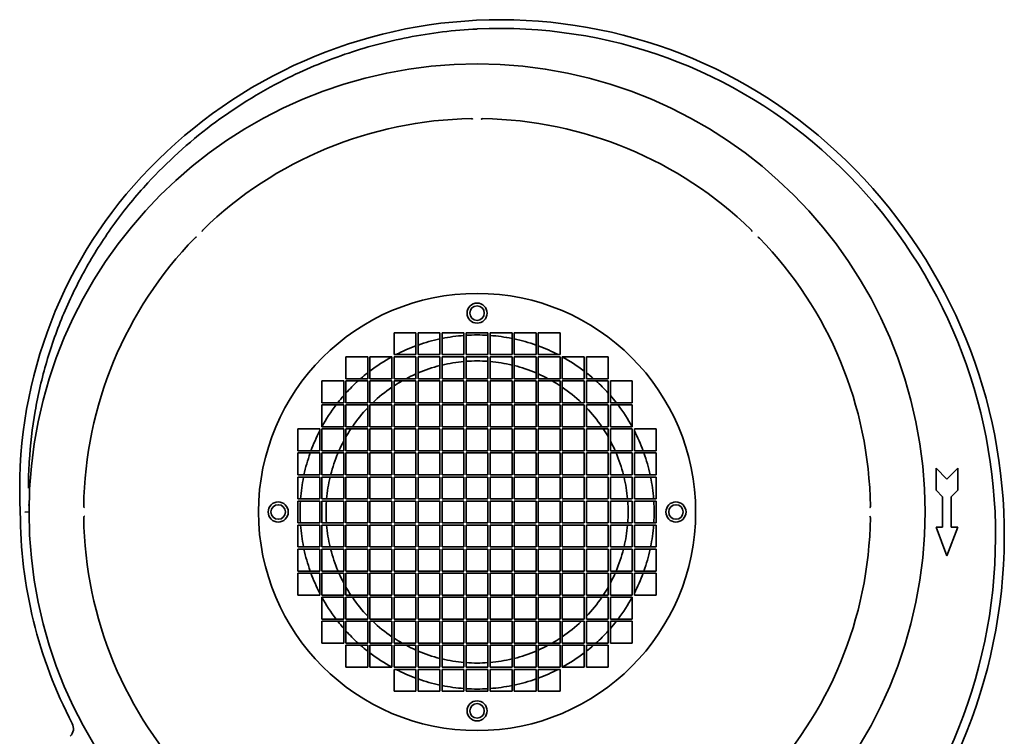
# Model space of a CAD drawing. Header units: millimetres. Extents: x 194 to 646, y 39 to 555.
# Tile 2 of 2: x 196 to 646, y 227 to 555. Entities that reach past the tile are written whole.
import ezdxf

# ---------------------------------------------------------------- set-up
doc = ezdxf.new("R2010")
doc.units = ezdxf.units.MM
doc.header["$LTSCALE"] = 2
doc.layers.add('Krawędzie widoczne(ISO)', color=7, linetype='Continuous', lineweight=35, true_color=0x262659)

msp = doc.modelspace()

# ---------------------------------------------------------------- linework, layer by layer
at = {"layer": 'Krawędzie widoczne(ISO)'}
for p, q in [((366.88, 411.37), (376.88, 411.37)), ((366.88, 401.37), (366.88, 411.37)), ((376.88, 411.37), (376.88, 401.37)), ((377.88, 411.37), (387.88, 411.37)), ((377.88, 401.37), (377.88, 411.37)), ((387.88, 411.37), (387.88, 401.37)), ((388.88, 411.37), (398.88, 411.37)), ((388.88, 401.37), (388.88, 411.37)), ((398.88, 411.37), (398.88, 401.37)), ((399.88, 411.37), (409.88, 411.37)), ((399.88, 401.37), (399.88, 411.37)), ((409.88, 411.37), (409.88, 401.37)), ((410.88, 411.37), (420.88, 411.37)), ((410.88, 401.37), (410.88, 411.37)), ((420.88, 411.37), (420.88, 401.37)), ((421.88, 411.37), (431.88, 411.37)), ((421.88, 401.37), (421.88, 411.37)), ((431.88, 411.37), (431.88, 401.37)), ((432.88, 411.37), (442.88, 411.37)), ((432.88, 401.37), (432.88, 411.37)), ((442.88, 411.37), (442.88, 401.37)), ((376.88, 401.37), (366.88, 401.37)), ((387.88, 401.37), (377.88, 401.37)), ((398.88, 401.37), (388.88, 401.37)), ((409.88, 401.37), (399.88, 401.37)), ((420.88, 401.37), (410.88, 401.37)), ((431.88, 401.37), (421.88, 401.37)), ((442.88, 401.37), (432.88, 401.37)), ((344.88, 400.37), (354.88, 400.37)), ((344.88, 390.37), (344.88, 400.37)), ((354.88, 400.37), (354.88, 390.37)), ((355.88, 400.37), (365.88, 400.37)), ((355.88, 390.37), (355.88, 400.37)), ((365.88, 400.37), (365.88, 390.37)), ((366.88, 400.37), (376.88, 400.37)), ((366.88, 390.37), (366.88, 400.37)), ((376.88, 400.37), (376.88, 390.37)), ((377.88, 390.37), (377.88, 400.37)), ((377.88, 400.37), (387.88, 400.37)), ((387.88, 400.37), (387.88, 390.37)), ((388.88, 400.37), (398.88, 400.37)), ((388.88, 390.37), (388.88, 400.37)), ((398.88, 400.37), (398.88, 390.37)), ((399.88, 400.37), (409.88, 400.37)), ((399.88, 390.37), (399.88, 400.37)), ((409.88, 400.37), (409.88, 390.37)), ((410.88, 400.37), (420.88, 400.37)), ((410.88, 390.37), (410.88, 400.37)), ((420.88, 400.37), (420.88, 390.37)), ((421.88, 400.37), (431.88, 400.37)), ((421.88, 390.37), (421.88, 400.37)), ((431.88, 400.37), (431.88, 390.37)), ((432.88, 400.37), (442.88, 400.37)), ((432.88, 390.37), (432.88, 400.37)), ((442.88, 400.37), (442.88, 390.37)), ((443.88, 400.37), (453.88, 400.37)), ((443.88, 390.37), (443.88, 400.37)), ((453.88, 400.37), (453.88, 390.37)), ((454.88, 400.37), (464.88, 400.37)), ((454.88, 390.37), (454.88, 400.37)), ((464.88, 400.37), (464.88, 390.37)), ((333.88, 389.37), (343.88, 389.37)), ((333.88, 379.37), (333.88, 389.37)), ((343.88, 389.37), (343.88, 379.37)), ((354.88, 390.37), (344.88, 390.37)), ((344.88, 389.37), (354.88, 389.37)), ((344.88, 379.37), (344.88, 389.37)), ((354.88, 389.37), (354.88, 379.37)), ((365.88, 390.37), (355.88, 390.37)), ((355.88, 389.37), (365.88, 389.37)), ((355.88, 379.37), (355.88, 389.37)), ((365.88, 389.37), (365.88, 379.37)), ((376.88, 390.37), (366.88, 390.37)), ((366.88, 389.37), (376.88, 389.37)), ((366.88, 379.37), (366.88, 389.37)), ((376.88, 389.37), (376.88, 379.37)), ((387.88, 390.37), (377.88, 390.37)), ((377.88, 389.37), (387.88, 389.37)), ((377.88, 379.37), (377.88, 389.37)), ((387.88, 389.37), (387.88, 379.37)), ((398.88, 390.37), (388.88, 390.37)), ((388.88, 389.37), (398.88, 389.37)), ((388.88, 379.37), (388.88, 389.37)), ((398.88, 389.37), (398.88, 379.37)), ((409.88, 390.37), (399.88, 390.37)), ((399.88, 389.37), (409.88, 389.37)), ((399.88, 379.37), (399.88, 389.37)), ((409.88, 389.37), (409.88, 379.37)), ((420.88, 390.37), (410.88, 390.37)), ((410.88, 389.37), (420.88, 389.37)), ((410.88, 379.37), (410.88, 389.37)), ((420.88, 389.37), (420.88, 379.37)), ((431.88, 390.37), (421.88, 390.37)), ((421.88, 389.37), (431.88, 389.37)), ((421.88, 379.37), (421.88, 389.37)), ((431.88, 389.37), (431.88, 379.37)), ((442.88, 390.37), (432.88, 390.37)), ((432.88, 389.37), (442.88, 389.37)), ((432.88, 379.37), (432.88, 389.37)), ((442.88, 389.37), (442.88, 379.37)), ((453.88, 390.37), (443.88, 390.37)), ((443.88, 389.37), (453.88, 389.37)), ((443.88, 379.37), (443.88, 389.37)), ((453.88, 389.37), (453.88, 379.37)), ((464.88, 390.37), (454.88, 390.37)), ((454.88, 389.37), (464.88, 389.37)), ((454.88, 379.37), (454.88, 389.37)), ((464.88, 389.37), (464.88, 379.37)), ((465.88, 389.37), (475.88, 389.37)), ((465.88, 379.37), (465.88, 389.37)), ((475.88, 389.37), (475.88, 379.37)), ((343.88, 379.37), (333.88, 379.37)), ((354.88, 379.37), (344.88, 379.37)), ((365.88, 379.37), (355.88, 379.37)), ((376.88, 379.37), (366.88, 379.37)), ((387.88, 379.37), (377.88, 379.37)), ((398.88, 379.37), (388.88, 379.37)), ((409.88, 379.37), (399.88, 379.37)), ((420.88, 379.37), (410.88, 379.37)), ((431.88, 379.37), (421.88, 379.37)), ((442.88, 379.37), (432.88, 379.37)), ((453.88, 379.37), (443.88, 379.37)), ((464.88, 379.37), (454.88, 379.37)), ((475.88, 379.37), (465.88, 379.37)), ((333.88, 368.37), (333.88, 378.37)), ((333.88, 378.37), (343.88, 378.37)), ((343.88, 378.37), (343.88, 368.37)), ((344.88, 378.37), (354.88, 378.37)), ((344.88, 368.37), (344.88, 378.37)), ((354.88, 378.37), (354.88, 368.37)), ((355.88, 378.37), (365.88, 378.37)), ((355.88, 368.37), (355.88, 378.37)), ((365.88, 378.37), (365.88, 368.37)), ((366.88, 378.37), (376.88, 378.37)), ((366.88, 368.37), (366.88, 378.37)), ((376.88, 378.37), (376.88, 368.37)), ((377.88, 378.37), (387.88, 378.37)), ((377.88, 368.37), (377.88, 378.37)), ((387.88, 378.37), (387.88, 368.37)), ((388.88, 378.37), (398.88, 378.37)), ((388.88, 368.37), (388.88, 378.37)), ((398.88, 378.37), (398.88, 368.37)), ((399.88, 378.37), (409.88, 378.37)), ((399.88, 368.37), (399.88, 378.37)), ((409.88, 378.37), (409.88, 368.37)), ((410.88, 378.37), (420.88, 378.37)), ((410.88, 368.37), (410.88, 378.37)), ((420.88, 378.37), (420.88, 368.37)), ((421.88, 378.37), (431.88, 378.37)), ((421.88, 368.37), (421.88, 378.37)), ((431.88, 378.37), (431.88, 368.37)), ((432.88, 378.37), (442.88, 378.37)), ((432.88, 368.37), (432.88, 378.37)), ((442.88, 378.37), (442.88, 368.37)), ((443.88, 378.37), (453.88, 378.37)), ((443.88, 368.37), (443.88, 378.37)), ((453.88, 378.37), (453.88, 368.37)), ((454.88, 378.37), (464.88, 378.37)), ((454.88, 368.37), (454.88, 378.37)), ((464.88, 378.37), (464.88, 368.37)), ((465.88, 378.37), (475.88, 378.37)), ((465.88, 368.37), (465.88, 378.37)), ((475.88, 378.37), (475.88, 368.37)), ((322.88, 367.37), (332.88, 367.37)), ((322.88, 357.37), (322.88, 367.37)), ((332.88, 367.37), (332.88, 357.37)), ((343.88, 368.37), (333.88, 368.37)), ((333.88, 367.37), (343.88, 367.37)), ((333.88, 357.37), (333.88, 367.37)), ((343.88, 367.37), (343.88, 357.37)), ((354.88, 368.37), (344.88, 368.37)), ((344.88, 367.37), (354.88, 367.37)), ((344.88, 357.37), (344.88, 367.37)), ((354.88, 367.37), (354.88, 357.37)), ((365.88, 368.37), (355.88, 368.37)), ((355.88, 367.37), (365.88, 367.37)), ((355.88, 357.37), (355.88, 367.37)), ((365.88, 367.37), (365.88, 357.37)), ((376.88, 368.37), (366.88, 368.37)), ((366.88, 367.37), (376.88, 367.37)), ((366.88, 357.37), (366.88, 367.37)), ((376.88, 367.37), (376.88, 357.37)), ((387.88, 368.37), (377.88, 368.37)), ((377.88, 367.37), (387.88, 367.37)), ((377.88, 357.37), (377.88, 367.37)), ((387.88, 367.37), (387.88, 357.37)), ((398.88, 368.37), (388.88, 368.37)), ((388.88, 367.37), (398.88, 367.37)), ((388.88, 357.37), (388.88, 367.37)), ((398.88, 367.37), (398.88, 357.37)), ((409.88, 368.37), (399.88, 368.37)), ((399.88, 357.37), (399.88, 367.37)), ((399.88, 367.37), (409.88, 367.37)), ((409.88, 367.37), (409.88, 357.37)), ((420.88, 368.37), (410.88, 368.37)), ((410.88, 367.37), (420.88, 367.37)), ((410.88, 357.37), (410.88, 367.37)), ((420.88, 367.37), (420.88, 357.37)), ((431.88, 368.37), (421.88, 368.37)), ((421.88, 367.37), (431.88, 367.37)), ((421.88, 357.37), (421.88, 367.37)), ((431.88, 367.37), (431.88, 357.37)), ((442.88, 368.37), (432.88, 368.37)), ((432.88, 367.37), (442.88, 367.37)), ((432.88, 357.37), (432.88, 367.37)), ((442.88, 367.37), (442.88, 357.37)), ((453.88, 368.37), (443.88, 368.37)), ((443.88, 367.37), (453.88, 367.37)), ((443.88, 357.37), (443.88, 367.37)), ((453.88, 367.37), (453.88, 357.37)), ((464.88, 368.37), (454.88, 368.37)), ((454.88, 367.37), (464.88, 367.37)), ((454.88, 357.37), (454.88, 367.37)), ((464.88, 367.37), (464.88, 357.37)), ((475.88, 368.37), (465.88, 368.37)), ((465.88, 367.37), (475.88, 367.37)), ((465.88, 357.37), (465.88, 367.37)), ((475.88, 367.37), (475.88, 357.37)), ((476.88, 367.37), (486.88, 367.37)), ((476.88, 357.37), (476.88, 367.37)), ((486.88, 367.37), (486.88, 357.37)), ((332.88, 357.37), (322.88, 357.37)), ((322.88, 346.37), (322.88, 356.37)), ((322.88, 356.37), (332.88, 356.37)), ((332.88, 356.37), (332.88, 346.37)), ((343.88, 357.37), (333.88, 357.37)), ((333.88, 356.37), (343.88, 356.37)), ((333.88, 346.37), (333.88, 356.37)), ((343.88, 356.37), (343.88, 346.37)), ((354.88, 357.37), (344.88, 357.37)), ((344.88, 356.37), (354.88, 356.37)), ((344.88, 346.37), (344.88, 356.37)), ((354.88, 356.37), (354.88, 346.37)), ((365.88, 357.37), (355.88, 357.37)), ((355.88, 356.37), (365.88, 356.37)), ((355.88, 346.37), (355.88, 356.37)), ((365.88, 356.37), (365.88, 346.37)), ((376.88, 357.37), (366.88, 357.37)), ((366.88, 356.37), (376.88, 356.37)), ((366.88, 346.37), (366.88, 356.37)), ((376.88, 356.37), (376.88, 346.37)), ((387.88, 357.37), (377.88, 357.37)), ((377.88, 346.37), (377.88, 356.37)), ((377.88, 356.37), (387.88, 356.37)), ((387.88, 356.37), (387.88, 346.37)), ((398.88, 357.37), (388.88, 357.37)), ((388.88, 356.37), (398.88, 356.37)), ((388.88, 346.37), (388.88, 356.37)), ((398.88, 356.37), (398.88, 346.37)), ((409.88, 357.37), (399.88, 357.37)), ((399.88, 346.37), (399.88, 356.37)), ((399.88, 356.37), (409.88, 356.37)), ((409.88, 356.37), (409.88, 346.37)), ((420.88, 357.37), (410.88, 357.37)), ((410.88, 356.37), (420.88, 356.37)), ((410.88, 346.37), (410.88, 356.37)), ((420.88, 356.37), (420.88, 346.37)), ((431.88, 357.37), (421.88, 357.37)), ((421.88, 356.37), (431.88, 356.37)), ((421.88, 346.37), (421.88, 356.37)), ((431.88, 356.37), (431.88, 346.37)), ((442.88, 357.37), (432.88, 357.37)), ((432.88, 356.37), (442.88, 356.37)), ((432.88, 346.37), (432.88, 356.37)), ((442.88, 356.37), (442.88, 346.37)), ((453.88, 357.37), (443.88, 357.37)), ((443.88, 356.37), (453.88, 356.37)), ((443.88, 346.37), (443.88, 356.37)), ((453.88, 356.37), (453.88, 346.37)), ((464.88, 357.37), (454.88, 357.37)), ((454.88, 356.37), (464.88, 356.37)), ((454.88, 346.37), (454.88, 356.37)), ((464.88, 356.37), (464.88, 346.37)), ((475.88, 357.37), (465.88, 357.37)), ((465.88, 356.37), (475.88, 356.37)), ((465.88, 346.37), (465.88, 356.37)), ((475.88, 356.37), (475.88, 346.37)), ((486.88, 357.37), (476.88, 357.37)), ((476.88, 356.37), (486.88, 356.37)), ((476.88, 346.37), (476.88, 356.37)), ((486.88, 356.37), (486.88, 346.37)), ((614.88, 349.37), (614.88, 339.37)), ((619.88, 344.37), (614.88, 349.37)), ((624.88, 349.37), (619.88, 344.37)), ((624.88, 339.37), (624.88, 349.37)), ((332.88, 346.37), (322.88, 346.37)), ((322.88, 335.37), (322.88, 345.37)), ((322.88, 345.37), (332.88, 345.37)), ((332.88, 345.37), (332.88, 335.37)), ((343.88, 346.37), (333.88, 346.37)), ((333.88, 345.37), (343.88, 345.37)), ((333.88, 335.37), (333.88, 345.37)), ((343.88, 345.37), (343.88, 335.37)), ((354.88, 346.37), (344.88, 346.37)), ((344.88, 345.37), (354.88, 345.37)), ((344.88, 335.37), (344.88, 345.37)), ((354.88, 345.37), (354.88, 335.37)), ((365.88, 346.37), (355.88, 346.37)), ((355.88, 335.37), (355.88, 345.37)), ((355.88, 345.37), (365.88, 345.37)), ((365.88, 345.37), (365.88, 335.37)), ((376.88, 346.37), (366.88, 346.37)), ((366.88, 335.37), (366.88, 345.37)), ((366.88, 345.37), (376.88, 345.37)), ((376.88, 345.37), (376.88, 335.37)), ((387.88, 346.37), (377.88, 346.37)), ((377.88, 335.37), (377.88, 345.37)), ((377.88, 345.37), (387.88, 345.37)), ((387.88, 345.37), (387.88, 335.37)), ((398.88, 346.37), (388.88, 346.37)), ((388.88, 345.37), (398.88, 345.37)), ((388.88, 335.37), (388.88, 345.37)), ((398.88, 345.37), (398.88, 335.37)), ((409.88, 346.37), (399.88, 346.37)), ((399.88, 335.37), (399.88, 345.37)), ((399.88, 345.37), (409.88, 345.37)), ((409.88, 345.37), (409.88, 335.37)), ((420.88, 346.37), (410.88, 346.37)), ((410.88, 345.37), (420.88, 345.37)), ((410.88, 335.37), (410.88, 345.37)), ((420.88, 345.37), (420.88, 335.37)), ((431.88, 346.37), (421.88, 346.37)), ((421.88, 345.37), (431.88, 345.37)), ((421.88, 335.37), (421.88, 345.37)), ((431.88, 345.37), (431.88, 335.37)), ((442.88, 346.37), (432.88, 346.37)), ((432.88, 345.37), (442.88, 345.37)), ((432.88, 335.37), (432.88, 345.37)), ((442.88, 345.37), (442.88, 335.37)), ((453.88, 346.37), (443.88, 346.37)), ((443.88, 345.37), (453.88, 345.37)), ((443.88, 335.37), (443.88, 345.37)), ((453.88, 345.37), (453.88, 335.37)), ((464.88, 346.37), (454.88, 346.37)), ((454.88, 345.37), (464.88, 345.37)), ((454.88, 335.37), (454.88, 345.37)), ((464.88, 345.37), (464.88, 335.37)), ((475.88, 346.37), (465.88, 346.37)), ((465.88, 345.37), (475.88, 345.37)), ((465.88, 335.37), (465.88, 345.37)), ((475.88, 345.37), (475.88, 335.37)), ((486.88, 346.37), (476.88, 346.37)), ((476.88, 345.37), (486.88, 345.37)), ((476.88, 335.37), (476.88, 345.37)), ((486.88, 345.37), (486.88, 335.37)), ((614.88, 339.37), (617.88, 336.37)), ((621.88, 336.37), (624.88, 339.37)), ((332.88, 335.37), (322.88, 335.37)), ((322.88, 334.37), (332.88, 334.37)), ((322.88, 324.37), (322.88, 334.37)), ((332.88, 334.37), (332.88, 324.37)), ((343.88, 335.37), (333.88, 335.37)), ((333.88, 334.37), (343.88, 334.37)), ((333.88, 324.37), (333.88, 334.37)), ((343.88, 334.37), (343.88, 324.37)), ((354.88, 335.37), (344.88, 335.37)), ((344.88, 334.37), (354.88, 334.37)), ((344.88, 324.37), (344.88, 334.37)), ((354.88, 334.37), (354.88, 324.37)), ((365.88, 335.37), (355.88, 335.37)), ((355.88, 334.37), (365.88, 334.37)), ((355.88, 324.37), (355.88, 334.37)), ((365.88, 334.37), (365.88, 324.37)), ((376.88, 335.37), (366.88, 335.37)), ((366.88, 334.37), (376.88, 334.37)), ((366.88, 324.37), (366.88, 334.37)), ((376.88, 334.37), (376.88, 324.37)), ((387.88, 335.37), (377.88, 335.37)), ((377.88, 324.37), (377.88, 334.37)), ((377.88, 334.37), (387.88, 334.37)), ((387.88, 334.37), (387.88, 324.37)), ((398.88, 335.37), (388.88, 335.37)), ((388.88, 324.37), (388.88, 334.37)), ((388.88, 334.37), (398.88, 334.37)), ((398.88, 334.37), (398.88, 324.37)), ((409.88, 335.37), (399.88, 335.37)), ((399.88, 334.37), (409.88, 334.37)), ((399.88, 324.37), (399.88, 334.37)), ((409.88, 334.37), (409.88, 324.37)), ((420.88, 335.37), (410.88, 335.37)), ((410.88, 324.37), (410.88, 334.37)), ((410.88, 334.37), (420.88, 334.37)), ((420.88, 334.37), (420.88, 324.37)), ((431.88, 335.37), (421.88, 335.37)), ((421.88, 324.37), (421.88, 334.37)), ((421.88, 334.37), (431.88, 334.37)), ((431.88, 334.37), (431.88, 324.37)), ((442.88, 335.37), (432.88, 335.37)), ((432.88, 324.37), (432.88, 334.37)), ((432.88, 334.37), (442.88, 334.37)), ((442.88, 334.37), (442.88, 324.37)), ((453.88, 335.37), (443.88, 335.37)), ((443.88, 324.37), (443.88, 334.37)), ((443.88, 334.37), (453.88, 334.37)), ((453.88, 334.37), (453.88, 324.37)), ((464.88, 335.37), (454.88, 335.37)), ((454.88, 324.37), (454.88, 334.37)), ((454.88, 334.37), (464.88, 334.37)), ((464.88, 334.37), (464.88, 324.37)), ((475.88, 335.37), (465.88, 335.37)), ((465.88, 334.37), (475.88, 334.37)), ((465.88, 324.37), (465.88, 334.37)), ((475.88, 334.37), (475.88, 324.37)), ((486.88, 335.37), (476.88, 335.37)), ((476.88, 324.37), (476.88, 334.37)), ((476.88, 334.37), (486.88, 334.37)), ((486.88, 334.37), (486.88, 324.37)), ((617.88, 336.37), (617.88, 322.37)), ((621.88, 322.37), (621.88, 336.37)), ((197.88, 329.32), (199.88, 329.37)), ((332.88, 324.37), (322.88, 324.37)), ((322.88, 313.37), (322.88, 323.37)), ((322.88, 323.37), (332.88, 323.37)), ((332.88, 323.37), (332.88, 313.37)), ((343.88, 324.37), (333.88, 324.37)), ((333.88, 313.37), (333.88, 323.37)), ((333.88, 323.37), (343.88, 323.37)), ((343.88, 323.37), (343.88, 313.37)), ((354.88, 324.37), (344.88, 324.37)), ((344.88, 323.37), (354.88, 323.37)), ((344.88, 313.37), (344.88, 323.37)), ((354.88, 323.37), (354.88, 313.37)), ((365.88, 324.37), (355.88, 324.37)), ((355.88, 323.37), (365.88, 323.37)), ((355.88, 313.37), (355.88, 323.37)), ((365.88, 323.37), (365.88, 313.37)), ((376.88, 324.37), (366.88, 324.37)), ((366.88, 323.37), (376.88, 323.37)), ((366.88, 313.37), (366.88, 323.37)), ((376.88, 323.37), (376.88, 313.37)), ((387.88, 324.37), (377.88, 324.37)), ((377.88, 313.37), (377.88, 323.37)), ((377.88, 323.37), (387.88, 323.37)), ((387.88, 323.37), (387.88, 313.37)), ((398.88, 324.37), (388.88, 324.37)), ((388.88, 313.37), (388.88, 323.37)), ((388.88, 323.37), (398.88, 323.37)), ((398.88, 323.37), (398.88, 313.37)), ((409.88, 324.37), (399.88, 324.37)), ((399.88, 323.37), (409.88, 323.37)), ((399.88, 313.37), (399.88, 323.37)), ((409.88, 323.37), (409.88, 313.37)), ((420.88, 324.37), (410.88, 324.37)), ((410.88, 313.37), (410.88, 323.37)), ((410.88, 323.37), (420.88, 323.37)), ((420.88, 323.37), (420.88, 313.37)), ((431.88, 324.37), (421.88, 324.37)), ((421.88, 313.37), (421.88, 323.37)), ((421.88, 323.37), (431.88, 323.37)), ((431.88, 323.37), (431.88, 313.37)), ((442.88, 324.37), (432.88, 324.37)), ((432.88, 313.37), (432.88, 323.37)), ((432.88, 323.37), (442.88, 323.37)), ((442.88, 323.37), (442.88, 313.37)), ((453.88, 324.37), (443.88, 324.37)), ((443.88, 313.37), (443.88, 323.37)), ((443.88, 323.37), (453.88, 323.37)), ((453.88, 323.37), (453.88, 313.37)), ((464.88, 324.37), (454.88, 324.37)), ((454.88, 313.37), (454.88, 323.37)), ((454.88, 323.37), (464.88, 323.37)), ((464.88, 323.37), (464.88, 313.37)), ((475.88, 324.37), (465.88, 324.37)), ((465.88, 313.37), (465.88, 323.37)), ((465.88, 323.37), (475.88, 323.37)), ((475.88, 323.37), (475.88, 313.37)), ((486.88, 324.37), (476.88, 324.37)), ((476.88, 313.37), (476.88, 323.37)), ((476.88, 323.37), (486.88, 323.37)), ((486.88, 323.37), (486.88, 313.37)), ((617.88, 322.37), (614.88, 322.37)), ((614.88, 322.37), (619.88, 309.37)), ((619.88, 309.37), (624.88, 322.37)), ((624.88, 322.37), (621.88, 322.37)), ((332.88, 313.37), (322.88, 313.37)), ((322.88, 302.37), (322.88, 312.37)), ((322.88, 312.37), (332.88, 312.37)), ((332.88, 312.37), (332.88, 302.37)), ((343.88, 313.37), (333.88, 313.37)), ((333.88, 312.37), (343.88, 312.37)), ((333.88, 302.37), (333.88, 312.37)), ((343.88, 312.37), (343.88, 302.37)), ((354.88, 313.37), (344.88, 313.37)), ((344.88, 312.37), (354.88, 312.37)), ((344.88, 302.37), (344.88, 312.37)), ((354.88, 312.37), (354.88, 302.37)), ((365.88, 313.37), (355.88, 313.37)), ((355.88, 302.37), (355.88, 312.37)), ((355.88, 312.37), (365.88, 312.37)), ((365.88, 312.37), (365.88, 302.37)), ((376.88, 313.37), (366.88, 313.37)), ((366.88, 302.37), (366.88, 312.37)), ((366.88, 312.37), (376.88, 312.37)), ((376.88, 312.37), (376.88, 302.37)), ((387.88, 313.37), (377.88, 313.37)), ((377.88, 302.37), (377.88, 312.37)), ((377.88, 312.37), (387.88, 312.37)), ((387.88, 312.37), (387.88, 302.37)), ((398.88, 313.37), (388.88, 313.37)), ((388.88, 312.37), (398.88, 312.37)), ((388.88, 302.37), (388.88, 312.37)), ((398.88, 312.37), (398.88, 302.37)), ((409.88, 313.37), (399.88, 313.37)), ((399.88, 312.37), (409.88, 312.37)), ((399.88, 302.37), (399.88, 312.37)), ((409.88, 312.37), (409.88, 302.37)), ((420.88, 313.37), (410.88, 313.37)), ((410.88, 302.37), (410.88, 312.37)), ((410.88, 312.37), (420.88, 312.37)), ((420.88, 312.37), (420.88, 302.37)), ((431.88, 313.37), (421.88, 313.37)), ((421.88, 302.37), (421.88, 312.37)), ((421.88, 312.37), (431.88, 312.37)), ((431.88, 312.37), (431.88, 302.37)), ((442.88, 313.37), (432.88, 313.37)), ((432.88, 302.37), (432.88, 312.37)), ((432.88, 312.37), (442.88, 312.37)), ((442.88, 312.37), (442.88, 302.37)), ((453.88, 313.37), (443.88, 313.37)), ((443.88, 302.37), (443.88, 312.37)), ((443.88, 312.37), (453.88, 312.37)), ((453.88, 312.37), (453.88, 302.37)), ((464.88, 313.37), (454.88, 313.37)), ((454.88, 302.37), (454.88, 312.37)), ((454.88, 312.37), (464.88, 312.37)), ((464.88, 312.37), (464.88, 302.37)), ((475.88, 313.37), (465.88, 313.37)), ((465.88, 302.37), (465.88, 312.37)), ((465.88, 312.37), (475.88, 312.37)), ((475.88, 312.37), (475.88, 302.37)), ((486.88, 313.37), (476.88, 313.37)), ((476.88, 302.37), (476.88, 312.37)), ((476.88, 312.37), (486.88, 312.37)), ((486.88, 312.37), (486.88, 302.37)), ((332.88, 302.37), (322.88, 302.37)), ((343.88, 302.37), (333.88, 302.37)), ((354.88, 302.37), (344.88, 302.37)), ((365.88, 302.37), (355.88, 302.37)), ((376.88, 302.37), (366.88, 302.37)), ((387.88, 302.37), (377.88, 302.37)), ((398.88, 302.37), (388.88, 302.37)), ((409.88, 302.37), (399.88, 302.37)), ((420.88, 302.37), (410.88, 302.37)), ((431.88, 302.37), (421.88, 302.37)), ((442.88, 302.37), (432.88, 302.37)), ((453.88, 302.37), (443.88, 302.37)), ((464.88, 302.37), (454.88, 302.37)), ((475.88, 302.37), (465.88, 302.37)), ((486.88, 302.37), (476.88, 302.37)), ((322.88, 291.37), (322.88, 301.37)), ((322.88, 301.37), (332.88, 301.37)), ((332.88, 301.37), (332.88, 291.37)), ((333.88, 291.37), (333.88, 301.37)), ((333.88, 301.37), (343.88, 301.37)), ((343.88, 301.37), (343.88, 291.37)), ((344.88, 291.37), (344.88, 301.37)), ((344.88, 301.37), (354.88, 301.37)), ((354.88, 301.37), (354.88, 291.37)), ((355.88, 301.37), (365.88, 301.37)), ((355.88, 291.37), (355.88, 301.37)), ((365.88, 301.37), (365.88, 291.37)), ((366.88, 301.37), (376.88, 301.37)), ((366.88, 291.37), (366.88, 301.37)), ((376.88, 301.37), (376.88, 291.37)), ((377.88, 291.37), (377.88, 301.37)), ((377.88, 301.37), (387.88, 301.37)), ((387.88, 301.37), (387.88, 291.37)), ((388.88, 291.37), (388.88, 301.37)), ((388.88, 301.37), (398.88, 301.37)), ((398.88, 301.37), (398.88, 291.37)), ((399.88, 301.37), (409.88, 301.37)), ((399.88, 291.37), (399.88, 301.37)), ((409.88, 301.37), (409.88, 291.37)), ((410.88, 291.37), (410.88, 301.37)), ((410.88, 301.37), (420.88, 301.37)), ((420.88, 301.37), (420.88, 291.37)), ((421.88, 291.37), (421.88, 301.37)), ((421.88, 301.37), (431.88, 301.37)), ((431.88, 301.37), (431.88, 291.37)), ((432.88, 291.37), (432.88, 301.37)), ((432.88, 301.37), (442.88, 301.37)), ((442.88, 301.37), (442.88, 291.37)), ((443.88, 301.37), (453.88, 301.37)), ((443.88, 291.37), (443.88, 301.37)), ((453.88, 301.37), (453.88, 291.37)), ((454.88, 291.37), (454.88, 301.37)), ((454.88, 301.37), (464.88, 301.37)), ((464.88, 301.37), (464.88, 291.37)), ((465.88, 291.37), (465.88, 301.37)), ((465.88, 301.37), (475.88, 301.37)), ((475.88, 301.37), (475.88, 291.37)), ((476.88, 291.37), (476.88, 301.37)), ((476.88, 301.37), (486.88, 301.37)), ((486.88, 301.37), (486.88, 291.37)), ((332.88, 291.37), (322.88, 291.37)), ((343.88, 291.37), (333.88, 291.37)), ((333.88, 280.37), (333.88, 290.37)), ((333.88, 290.37), (343.88, 290.37)), ((343.88, 290.37), (343.88, 280.37)), ((354.88, 291.37), (344.88, 291.37)), ((344.88, 290.37), (354.88, 290.37)), ((344.88, 280.37), (344.88, 290.37)), ((354.88, 290.37), (354.88, 280.37)), ((365.88, 291.37), (355.88, 291.37)), ((355.88, 290.37), (365.88, 290.37)), ((355.88, 280.37), (355.88, 290.37)), ((365.88, 290.37), (365.88, 280.37)), ((376.88, 291.37), (366.88, 291.37)), ((366.88, 290.37), (376.88, 290.37)), ((366.88, 280.37), (366.88, 290.37)), ((376.88, 290.37), (376.88, 280.37)), ((387.88, 291.37), (377.88, 291.37)), ((377.88, 290.37), (387.88, 290.37)), ((377.88, 280.37), (377.88, 290.37)), ((387.88, 290.37), (387.88, 280.37)), ((398.88, 291.37), (388.88, 291.37)), ((388.88, 280.37), (388.88, 290.37)), ((388.88, 290.37), (398.88, 290.37)), ((398.88, 290.37), (398.88, 280.37)), ((409.88, 291.37), (399.88, 291.37)), ((399.88, 290.37), (409.88, 290.37)), ((399.88, 280.37), (399.88, 290.37)), ((409.88, 290.37), (409.88, 280.37)), ((420.88, 291.37), (410.88, 291.37)), ((410.88, 280.37), (410.88, 290.37)), ((410.88, 290.37), (420.88, 290.37)), ((420.88, 290.37), (420.88, 280.37)), ((431.88, 291.37), (421.88, 291.37)), ((421.88, 280.37), (421.88, 290.37)), ((421.88, 290.37), (431.88, 290.37)), ((431.88, 290.37), (431.88, 280.37)), ((442.88, 291.37), (432.88, 291.37)), ((432.88, 280.37), (432.88, 290.37)), ((432.88, 290.37), (442.88, 290.37)), ((442.88, 290.37), (442.88, 280.37)), ((453.88, 291.37), (443.88, 291.37)), ((443.88, 280.37), (443.88, 290.37)), ((443.88, 290.37), (453.88, 290.37)), ((453.88, 290.37), (453.88, 280.37)), ((464.88, 291.37), (454.88, 291.37)), ((454.88, 290.37), (464.88, 290.37)), ((454.88, 280.37), (454.88, 290.37)), ((464.88, 290.37), (464.88, 280.37)), ((475.88, 291.37), (465.88, 291.37)), ((465.88, 280.37), (465.88, 290.37)), ((465.88, 290.37), (475.88, 290.37)), ((475.88, 290.37), (475.88, 280.37)), ((486.88, 291.37), (476.88, 291.37)), ((343.88, 280.37), (333.88, 280.37)), ((333.88, 279.37), (343.88, 279.37)), ((333.88, 269.37), (333.88, 279.37)), ((343.88, 279.37), (343.88, 269.37)), ((354.88, 280.37), (344.88, 280.37)), ((344.88, 279.37), (354.88, 279.37)), ((344.88, 269.37), (344.88, 279.37)), ((354.88, 279.37), (354.88, 269.37)), ((365.88, 280.37), (355.88, 280.37)), ((355.88, 279.37), (365.88, 279.37)), ((355.88, 269.37), (355.88, 279.37)), ((365.88, 279.37), (365.88, 269.37)), ((376.88, 280.37), (366.88, 280.37)), ((366.88, 279.37), (376.88, 279.37)), ((366.88, 269.37), (366.88, 279.37)), ((376.88, 279.37), (376.88, 269.37)), ((387.88, 280.37), (377.88, 280.37)), ((377.88, 279.37), (387.88, 279.37)), ((377.88, 269.37), (377.88, 279.37)), ((387.88, 279.37), (387.88, 269.37)), ((398.88, 280.37), (388.88, 280.37)), ((388.88, 269.37), (388.88, 279.37)), ((388.88, 279.37), (398.88, 279.37)), ((398.88, 279.37), (398.88, 269.37)), ((409.88, 280.37), (399.88, 280.37)), ((399.88, 279.37), (409.88, 279.37)), ((399.88, 269.37), (399.88, 279.37)), ((409.88, 279.37), (409.88, 269.37)), ((420.88, 280.37), (410.88, 280.37)), ((410.88, 269.37), (410.88, 279.37)), ((410.88, 279.37), (420.88, 279.37)), ((420.88, 279.37), (420.88, 269.37)), ((431.88, 280.37), (421.88, 280.37)), ((421.88, 269.37), (421.88, 279.37)), ((421.88, 279.37), (431.88, 279.37)), ((431.88, 279.37), (431.88, 269.37)), ((442.88, 280.37), (432.88, 280.37)), ((432.88, 269.37), (432.88, 279.37)), ((432.88, 279.37), (442.88, 279.37)), ((442.88, 279.37), (442.88, 269.37)), ((453.88, 280.37), (443.88, 280.37)), ((443.88, 269.37), (443.88, 279.37)), ((443.88, 279.37), (453.88, 279.37)), ((453.88, 279.37), (453.88, 269.37)), ((464.88, 280.37), (454.88, 280.37)), ((454.88, 269.37), (454.88, 279.37)), ((454.88, 279.37), (464.88, 279.37)), ((464.88, 279.37), (464.88, 269.37)), ((475.88, 280.37), (465.88, 280.37)), ((465.88, 279.37), (475.88, 279.37)), ((465.88, 269.37), (465.88, 279.37)), ((475.88, 279.37), (475.88, 269.37)), ((343.88, 269.37), (333.88, 269.37)), ((354.88, 269.37), (344.88, 269.37)), ((344.88, 268.37), (354.88, 268.37)), ((344.88, 258.37), (344.88, 268.37)), ((354.88, 268.37), (354.88, 258.37)), ((365.88, 269.37), (355.88, 269.37)), ((355.88, 268.37), (365.88, 268.37)), ((355.88, 258.37), (355.88, 268.37)), ((365.88, 268.37), (365.88, 258.37)), ((376.88, 269.37), (366.88, 269.37)), ((366.88, 268.37), (376.88, 268.37)), ((366.88, 258.37), (366.88, 268.37)), ((376.88, 268.37), (376.88, 258.37)), ((387.88, 269.37), (377.88, 269.37)), ((377.88, 268.37), (387.88, 268.37)), ((377.88, 258.37), (377.88, 268.37)), ((387.88, 268.37), (387.88, 258.37)), ((398.88, 269.37), (388.88, 269.37)), ((388.88, 268.37), (398.88, 268.37)), ((388.88, 258.37), (388.88, 268.37)), ((398.88, 268.37), (398.88, 258.37)), ((409.88, 269.37), (399.88, 269.37)), ((399.88, 268.37), (409.88, 268.37)), ((399.88, 258.37), (399.88, 268.37)), ((409.88, 268.37), (409.88, 258.37)), ((420.88, 269.37), (410.88, 269.37)), ((410.88, 258.37), (410.88, 268.37)), ((410.88, 268.37), (420.88, 268.37)), ((420.88, 268.37), (420.88, 258.37)), ((431.88, 269.37), (421.88, 269.37)), ((421.88, 258.37), (421.88, 268.37)), ((421.88, 268.37), (431.88, 268.37)), ((431.88, 268.37), (431.88, 258.37)), ((442.88, 269.37), (432.88, 269.37)), ((432.88, 258.37), (432.88, 268.37)), ((432.88, 268.37), (442.88, 268.37)), ((442.88, 268.37), (442.88, 258.37)), ((453.88, 269.37), (443.88, 269.37)), ((443.88, 258.37), (443.88, 268.37)), ((443.88, 268.37), (453.88, 268.37)), ((453.88, 268.37), (453.88, 258.37)), ((464.88, 269.37), (454.88, 269.37)), ((454.88, 258.37), (454.88, 268.37)), ((454.88, 268.37), (464.88, 268.37)), ((464.88, 268.37), (464.88, 258.37)), ((475.88, 269.37), (465.88, 269.37)), ((354.88, 258.37), (344.88, 258.37)), ((365.88, 258.37), (355.88, 258.37)), ((376.88, 258.37), (366.88, 258.37)), ((366.88, 247.37), (366.88, 257.37)), ((366.88, 257.37), (376.88, 257.37)), ((376.88, 257.37), (376.88, 247.37)), ((387.88, 258.37), (377.88, 258.37)), ((377.88, 257.37), (387.88, 257.37)), ((377.88, 247.37), (377.88, 257.37)), ((387.88, 257.37), (387.88, 247.37)), ((398.88, 258.37), (388.88, 258.37)), ((388.88, 257.37), (398.88, 257.37)), ((388.88, 247.37), (388.88, 257.37)), ((398.88, 257.37), (398.88, 247.37)), ((409.88, 258.37), (399.88, 258.37)), ((399.88, 257.37), (409.88, 257.37)), ((399.88, 247.37), (399.88, 257.37)), ((409.88, 257.37), (409.88, 247.37)), ((420.88, 258.37), (410.88, 258.37)), ((410.88, 247.37), (410.88, 257.37)), ((410.88, 257.37), (420.88, 257.37)), ((420.88, 257.37), (420.88, 247.37)), ((431.88, 258.37), (421.88, 258.37)), ((421.88, 247.37), (421.88, 257.37)), ((421.88, 257.37), (431.88, 257.37)), ((431.88, 257.37), (431.88, 247.37)), ((442.88, 258.37), (432.88, 258.37)), ((432.88, 247.37), (432.88, 257.37)), ((432.88, 257.37), (442.88, 257.37)), ((442.88, 257.37), (442.88, 247.37)), ((453.88, 258.37), (443.88, 258.37)), ((464.88, 258.37), (454.88, 258.37)), ((376.88, 247.37), (366.88, 247.37)), ((387.88, 247.37), (377.88, 247.37)), ((398.88, 247.37), (388.88, 247.37)), ((409.88, 247.37), (399.88, 247.37)), ((420.88, 247.37), (410.88, 247.37)), ((431.88, 247.37), (421.88, 247.37)), ((442.88, 247.37), (432.88, 247.37))]:
    msp.add_line(p, q, dxfattribs=at)
for centre, radius in [((404.88, 329.37), 205), ((404.88, 329.37), 100), ((404.88, 420.37), 4.6), ((404.88, 420.37), 3.32), ((313.88, 329.37), 4.6), ((495.88, 329.37), 4.6), ((313.88, 329.37), 3.32), ((495.88, 329.37), 3.32), ((404.88, 238.37), 4.6), ((404.88, 238.37), 3.32)]:
    msp.add_circle(centre, radius, dxfattribs=at)
for centre, radius, start, end in [((415.44, 331.43), 223.19, 92.762, 137.3342), ((415.59, 328.27), 226.36, 47.1532, 92.762), ((415.59, 328.27), 222.36, 47.1532, 92.762), ((404.88, 329.37), 180, 90.8611, 134.14), ((404.88, 329.37), 180, 45.8615, 89.1399), ((406.73, 318.72), 235.38, 2.5934, 47.1532), ((406.73, 318.72), 239.38, 2.5934, 47.1532), ((406.12, 340.02), 210.52, 137.3342, 182.9287), ((404.88, 329.37), 180, 135.8612, 179.1389), ((404.88, 329.37), 180, 0.8601, 44.1387), ((404.88, 329.37), 81, 94.248, 101.3926), ((404.88, 329.37), 81, 86.461, 93.539), ((404.88, 329.37), 81, 78.6074, 85.752), ((404.88, 329.37), 81, 102.1151, 109.4712), ((404.88, 329.37), 81, 70.5288, 77.8849), ((404.88, 329.37), 81, 110.2233, 117.266), ((404.88, 329.37), 81, 62.734, 69.7767), ((404.88, 329.37), 81, 118.7822, 127.2244), ((404.88, 329.37), 69.12, 94.9797, 103.3839), ((404.88, 329.37), 69.12, 85.8518, 94.1482), ((404.88, 329.37), 69.12, 76.6161, 85.0203), ((404.88, 329.37), 81, 52.7756, 61.2178), ((404.88, 329.37), 81, 128.1181, 131.1416), ((404.88, 329.37), 69.12, 113.8961, 118.0552), ((404.88, 329.37), 69.12, 104.2375, 112.9926), ((404.88, 329.37), 69.12, 67.0074, 75.7625), ((404.88, 329.37), 69.12, 61.9448, 66.1039), ((404.88, 329.37), 81, 48.8584, 51.8819), ((404.88, 329.37), 81, 132.2054, 137.7946), ((404.88, 329.37), 69.12, 119.7697, 123.3499), ((404.88, 329.37), 69.12, 56.6501, 60.2303), ((404.88, 329.37), 81, 42.2054, 47.7946), ((404.88, 329.37), 69.12, 124.348, 133.6677), ((404.88, 329.37), 69.12, 46.3323, 55.652), ((404.88, 329.37), 81, 138.8584, 141.8819), ((404.88, 329.37), 81, 38.1181, 41.1416), ((404.88, 329.37), 81, 142.7756, 151.2178), ((404.88, 329.37), 69.12, 136.3323, 145.652), ((404.88, 329.37), 69.12, 134.8554, 135.1446), ((404.88, 329.37), 69.12, 44.8554, 45.1446), ((404.88, 329.37), 69.12, 34.348, 43.6677), ((404.88, 329.37), 81, 28.7822, 37.2244), ((404.88, 329.37), 81, 152.734, 159.7767), ((404.88, 329.37), 69.12, 146.6501, 150.2303), ((404.88, 329.37), 69.12, 29.7697, 33.3499), ((404.88, 329.37), 81, 20.2233, 27.266), ((404.88, 329.37), 69.12, 151.9448, 156.1039), ((404.88, 329.37), 69.12, 23.8961, 28.0552), ((404.88, 329.37), 81, 160.5288, 167.8849), ((404.88, 329.37), 69.12, 157.0074, 165.7625), ((404.88, 329.37), 69.12, 14.2375, 22.9926), ((404.88, 329.37), 81, 12.1151, 19.4712), ((404.88, 329.37), 81, 168.6074, 175.752), ((404.88, 329.37), 69.12, 166.6161, 175.0203), ((404.88, 329.37), 69.12, 4.9797, 13.3839), ((404.88, 329.37), 81, 4.248, 11.3926), ((404.88, 329.37), 81, 176.461, 183.539), ((404.88, 329.37), 69.12, 175.8518, 184.1482), ((404.88, 329.37), 69.12, 355.8518, 4.1482), ((404.88, 329.37), 81, 356.461, 3.539), ((404.88, 329.37), 209, 180.0283, 207.5863), ((403.92, 318.59), 238.2, 316.9958, 2.5934), ((403.92, 318.59), 242.2, 316.9958, 2.5934), ((404.88, 329.37), 180, 180.8598, 224.1387), ((404.88, 329.37), 180, 315.8615, 359.1388), ((404.88, 329.37), 81, 184.248, 191.3926), ((404.88, 329.37), 69.12, 184.9797, 193.3839), ((404.88, 329.37), 69.12, 346.6161, 355.0203), ((404.88, 329.37), 81, 348.6074, 355.752), ((404.88, 329.37), 81, 192.1151, 199.4712), ((404.88, 329.37), 69.12, 194.2375, 202.9926), ((404.88, 329.37), 69.12, 337.0074, 345.7625), ((404.88, 329.37), 81, 340.5288, 347.8849), ((404.88, 329.37), 81, 200.2233, 207.266), ((404.88, 329.37), 69.12, 203.8961, 208.0552), ((404.88, 329.37), 69.12, 331.9448, 336.1039), ((404.88, 329.37), 81, 332.734, 339.7767), ((404.88, 329.37), 69.12, 209.7697, 213.3499), ((404.88, 329.37), 69.12, 326.6501, 330.2303), ((404.88, 329.37), 81, 208.7822, 217.2244), ((404.88, 329.37), 69.12, 214.348, 223.6677), ((404.88, 329.37), 69.12, 316.3323, 325.652), ((404.88, 329.37), 81, 322.7756, 331.2178), ((404.88, 329.37), 81, 218.1181, 221.1416), ((404.88, 329.37), 69.12, 224.8554, 225.1446), ((404.88, 329.37), 69.12, 226.3323, 235.652), ((404.88, 329.37), 69.12, 304.348, 313.6677), ((404.88, 329.37), 69.12, 314.8554, 315.1446), ((404.88, 329.37), 81, 318.8584, 321.8819), ((404.88, 329.37), 81, 222.2054, 227.7946), ((404.88, 329.37), 81, 312.2054, 317.7946), ((404.88, 329.37), 69.12, 236.6501, 240.2303), ((404.88, 329.37), 69.12, 299.7697, 303.3499), ((404.88, 329.37), 81, 228.8584, 231.8819), ((404.88, 329.37), 69.12, 241.9448, 246.1039), ((404.88, 329.37), 69.12, 293.8961, 298.0552), ((404.88, 329.37), 81, 308.1181, 311.1416), ((404.88, 329.37), 81, 232.7756, 241.2178), ((404.88, 329.37), 69.12, 247.0074, 255.7625), ((404.88, 329.37), 69.12, 256.6161, 265.0203), ((404.88, 329.37), 69.12, 274.9797, 283.3839), ((404.88, 329.37), 69.12, 284.2375, 292.9926), ((404.88, 329.37), 81, 298.7822, 307.2244), ((404.88, 329.37), 81, 242.734, 249.7767), ((404.88, 329.37), 69.12, 265.8518, 274.1482), ((404.88, 329.37), 81, 290.2233, 297.266), ((404.88, 329.37), 81, 250.5288, 257.8849), ((404.88, 329.37), 81, 282.1151, 289.4712), ((404.88, 329.37), 81, 258.6074, 265.752), ((404.88, 329.37), 81, 266.461, 273.539), ((404.88, 329.37), 81, 274.248, 281.3926), ((215.21, 230.27), 5, 315, 27.5863)]:
    msp.add_arc(centre, radius, start, end, dxfattribs=at)
for points in [[(404.88, 550.37), (394.27, 549.86), (383.71, 548.58), (373.29, 546.53)], [(199.73, 332.82), (199.73, 332.68), (199.74, 332.54), (199.74, 332.39)]]:
    msp.add_open_spline(points, degree=3, dxfattribs=at)
for points, knots in [([(373.29, 546.53), (363.48, 544.61), (344.13, 539.42), (313.45, 526.5), (282.52, 507.21), (263.08, 489.55), (254.26, 479.98)], [57.259501, 57.259501, 57.259501, 57.259501, 60.087563, 62.915626, 66.686376, 70.457126, 70.457126, 70.457126, 70.457126]), ([(402.98, 509.06), (402.98, 509.06), (402.98, 509.06), (402.93, 509.11), (402.87, 509.16), (402.75, 509.23), (402.68, 509.26), (402.48, 509.33), (402.33, 509.35), (402.17, 509.35)], [-0.09525743, -0.09525743, -0.09525743, -0.09525743, -0.09486028, -0.09486028, -0.07133989, -0.07133989, -0.04632665, -0.04632665, 0, 0, 0, 0]), ([(407.58, 509.35), (407.44, 509.35), (407.31, 509.34), (407.1, 509.27), (407.03, 509.24), (406.89, 509.16), (406.83, 509.11), (406.77, 509.06), (406.77, 509.06), (406.77, 509.06)], [-0.0875548, -0.0875548, -0.0875548, -0.0875548, -0.04783347, -0.04783347, -0.02320293, -0.02320293, 0, 0, 0.00036696, 0.00036696, 0.00036696, 0.00036696]), ([(254.26, 479.98), (248.83, 474.08), (238.68, 461.7), (225.82, 441.65), (215.41, 420.42), (207.53, 398.29), (202.23, 375.52), (199.99, 356.26), (199.61, 344.45), (199.6, 340.39), (199.6, 340.2)], [70.457126, 70.457126, 70.457126, 70.457126, 72.778702, 75.100278, 77.421854, 79.74343, 82.065006, 84.386582, 85.54737, 85.606338, 85.606338, 85.606338, 85.606338]), ([(276.48, 455.09), (276.48, 455.09), (276.48, 455.09), (276.41, 455.09), (276.33, 455.08), (276.19, 455.05), (276.12, 455.02), (275.93, 454.92), (275.81, 454.83), (275.7, 454.72)], [-0.09557725, -0.09557725, -0.09557725, -0.09557725, -0.09517841, -0.09517841, -0.07155156, -0.07155156, -0.04642244, -0.04642244, 0, 0, 0, 0]), ([(279.52, 458.54), (279.41, 458.44), (279.32, 458.32), (279.22, 458.11), (279.2, 458.05), (279.17, 457.91), (279.16, 457.84), (279.16, 457.77), (279.16, 457.77), (279.16, 457.77)], [-0.08774984, -0.08774984, -0.08774984, -0.08774984, -0.04232941, -0.04232941, -0.02074469, -0.02074469, 0, 0, 0.00036684, 0.00036684, 0.00036684, 0.00036684]), ([(530.6, 457.77), (530.6, 457.77), (530.6, 457.77), (530.6, 457.84), (530.59, 457.91), (530.55, 458.06), (530.53, 458.13), (530.43, 458.32), (530.34, 458.44), (530.23, 458.55)], [-0.0983725, -0.0983725, -0.0983725, -0.0983725, -0.09795394, -0.09795394, -0.07338614, -0.07338614, -0.04744617, -0.04744617, 0, 0, 0, 0]), ([(534.06, 454.72), (533.94, 454.84), (533.82, 454.93), (533.62, 455.02), (533.55, 455.05), (533.42, 455.08), (533.35, 455.09), (533.28, 455.09), (533.28, 455.09), (533.28, 455.09)], [-0.08609512, -0.08609512, -0.08609512, -0.08609512, -0.04228924, -0.04228924, -0.0206493, -0.0206493, 0, 0, 0.00036565, 0.00036565, 0.00036565, 0.00036565]), ([(199.88, 329.39), (199.88, 329.38), (199.88, 329.38), (199.88, 329.37), (199.88, 329.37), (199.88, 329.37)], [-3.475985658, -3.475985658, -3.475985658, -3.475985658, -3.473432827, -3.473432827, -3.47107981, -3.47107981, -3.47107981, -3.47107981]), ([(224.9, 332.08), (224.9, 331.92), (224.92, 331.79), (224.98, 331.6), (225.01, 331.52), (225.09, 331.38), (225.13, 331.32), (225.19, 331.27), (225.19, 331.27), (225.19, 331.27)], [-0.08323292, -0.08323292, -0.08323292, -0.08323292, -0.04776535, -0.04776535, -0.02308337, -0.02308337, 0, 0, 0.00036483, 0.00036483, 0.00036483, 0.00036483]), ([(584.57, 331.27), (584.57, 331.27), (584.57, 331.27), (584.62, 331.32), (584.66, 331.38), (584.74, 331.5), (584.77, 331.57), (584.84, 331.78), (584.86, 331.93), (584.86, 332.07)], [-0.08810888, -0.08810888, -0.08810888, -0.08810888, -0.087742, -0.087742, -0.06623347, -0.06623347, -0.04371022, -0.04371022, 0, 0, 0, 0]), ([(225.19, 327.48), (225.19, 327.48), (225.19, 327.47), (225.14, 327.42), (225.1, 327.37), (225.02, 327.25), (224.99, 327.18), (224.92, 326.97), (224.9, 326.82), (224.9, 326.67)], [-0.08778477, -0.08778477, -0.08778477, -0.08778477, -0.08742043, -0.08742043, -0.06658721, -0.06658721, -0.0448319, -0.0448319, 0, 0, 0, 0]), ([(584.86, 326.67), (584.86, 326.82), (584.84, 326.95), (584.78, 327.14), (584.75, 327.22), (584.67, 327.36), (584.62, 327.42), (584.57, 327.47), (584.57, 327.48), (584.57, 327.48)], [-0.08358365, -0.08358365, -0.08358365, -0.08358365, -0.04778004, -0.04778004, -0.0231074, -0.0231074, 0, 0, 0.0003657, 0.0003657, 0.0003657, 0.0003657])]:
    msp.add_open_spline(points, degree=3, knots=knots, dxfattribs=at)

doc.saveas('drawing.dxf')
